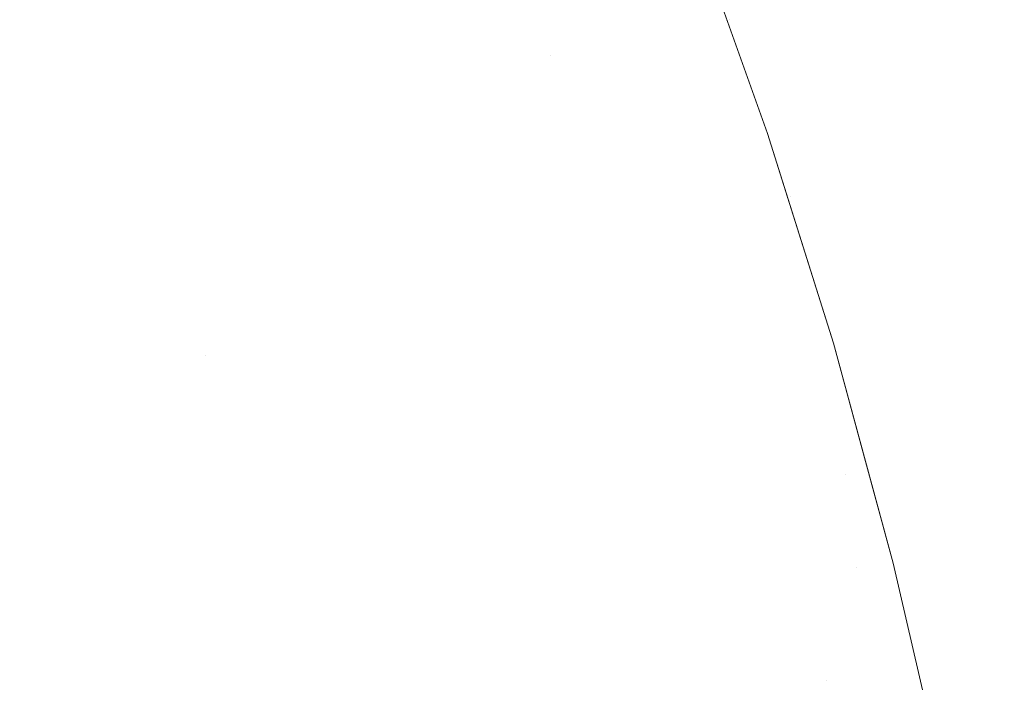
# Model space of a CAD drawing. Header units: centimetres. Extents: x -17.1 to 18.2, y 4.2 to 6.
# Tile 156 of 256: x -5.2558 to -5.2333, y 5.933 to 5.9481. Entities that reach past the tile are written whole.
import ezdxf

# ---------------------------------------------------------------- set-up
doc = ezdxf.new("R2010")
doc.units = ezdxf.units.CM
doc.header["$LTSCALE"] = 2.54
doc.layers.add('Lucido design-1', color=7, linetype='Continuous')

# ---------------------------------------------------------------- blocks, each defined once
blk = doc.blocks.new('Gruppo-3-1')
at = {"color": 7, "linetype": 'Continuous', "lineweight": 9}
for points, invisible_edges in [([(-5.239675, 5.948059, -2276.925294), (-5.23976, 5.947989, -2276.928414), (-5.241306, 5.952039, -2276.928414), (-5.241223, 5.952115, -2276.925294)], 15), ([(-5.240361, 5.950009, -2276.92217), (-5.239675, 5.948059, -2276.925294), (-5.241223, 5.952115, -2276.925294)], 11), ([(-5.239902, 5.947872, -2276.931524), (-5.240099, 5.94771, -2276.934621), (-5.241636, 5.951737, -2276.934621), (-5.241443, 5.951913, -2276.931524)], 15), ([(-5.241443, 5.951913, -2276.931524), (-5.241306, 5.952039, -2276.928414), (-5.23976, 5.947989, -2276.928414), (-5.239902, 5.947872, -2276.931524)], 15), ([(-5.241882, 5.951511, -2276.9377), (-5.241636, 5.951737, -2276.934621), (-5.240099, 5.94771, -2276.934621), (-5.240352, 5.947501, -2276.9377)], 15), ([(-5.240352, 5.947501, -2276.9377), (-5.24066, 5.947248, -2276.940757), (-5.242181, 5.951236, -2276.940757), (-5.241882, 5.951511, -2276.9377)], 15), ([(-5.242533, 5.950913, -2276.943786), (-5.242181, 5.951236, -2276.940757), (-5.24066, 5.947248, -2276.940757), (-5.241022, 5.94695, -2276.943786)], 15), ([(-5.241022, 5.94695, -2276.943786), (-5.241436, 5.946609, -2276.946785), (-5.242937, 5.950543, -2276.946785), (-5.242533, 5.950913, -2276.943786)], 15), ([(-5.250952, 5.950562, -2276.971794), (-5.250149, 5.948812, -2276.971794), (-5.25096, 5.947984, -2276.974297), (-5.251751, 5.949704, -2276.974297)], 15), ([(-5.24339, 5.950127, -2276.94975), (-5.242937, 5.950543, -2276.946785), (-5.241436, 5.946609, -2276.946785), (-5.241902, 5.946225, -2276.94975)], 15), ([(-5.253441, 5.947887, -2276.979109), (-5.254239, 5.949536, -2276.979109), (-5.253394, 5.950492, -2276.976736), (-5.252581, 5.948812, -2276.976736)], 15), ([(-5.248593, 5.94782, -2276.969229), (-5.249371, 5.949605, -2276.969229), (-5.24863, 5.950361, -2276.966604), (-5.24784, 5.948549, -2276.966604)], 15), ([(-5.245821, 5.950503, -2276.958396), (-5.24504, 5.948614, -2276.958396), (-5.245681, 5.948025, -2276.961185), (-5.246452, 5.949892, -2276.961185)], 15), ([(18.147234, 5.950212, -2276.235567), (-17.020308, 5.950212, -2276.235567), (-17.020308, 5.946387, -2276.233469), (18.147234, 5.946387, -2276.233469)], 5), ([(-5.25593, 5.950154, -2276.981416), (-5.255111, 5.948548, -2276.981416), (-5.256009, 5.947531, -2276.983655), (-5.256811, 5.949103, -2276.983655)], 15), ([(-5.241902, 5.946225, -2276.94975), (-5.242418, 5.9458, -2276.952675), (-5.243893, 5.949666, -2276.952675), (-5.24339, 5.950127, -2276.94975)], 15), ([(-5.246452, 5.949892, -2276.961185), (-5.245681, 5.948025, -2276.961185), (-5.246365, 5.947398, -2276.963922), (-5.247126, 5.94924, -2276.963922)], 15), ([(-5.240361, 5.950009, -2276.92217), (-5.240361, 5.950009, -2276.72217), (-5.238738, 5.945474, -2276.72217), (-5.238738, 5.945474, -2276.92217)], 5), ([(-5.238738, 5.945474, -2276.72217), (-5.240361, 5.950009, -2276.72217), (-5.239611, 5.948082, -2276.718665)], 10), ([(-5.239675, 5.948059, -2276.925294), (-5.240361, 5.950009, -2276.92217), (-5.238738, 5.945474, -2276.92217)], 9), ([(-5.251751, 5.949704, -2276.974297), (-5.25096, 5.947984, -2276.974297), (-5.251805, 5.947123, -2276.976736), (-5.252581, 5.948812, -2276.976736)], 15), ([(-5.243694, 5.947248, -2276.955559), (-5.244443, 5.949161, -2276.955559), (-5.243893, 5.949666, -2276.952675)], 11), ([(-5.243893, 5.949666, -2276.952675), (-5.242418, 5.9458, -2276.952675), (-5.243694, 5.947248, -2276.955559)], 11), ([(-5.254329, 5.946932, -2276.981416), (-5.255111, 5.948548, -2276.981416), (-5.254239, 5.949536, -2276.979109), (-5.253441, 5.947887, -2276.979109)], 15), ([(-5.249383, 5.947056, -2276.971794), (-5.250149, 5.948812, -2276.971794), (-5.249371, 5.949605, -2276.969229), (-5.248593, 5.94782, -2276.969229)], 15), ([(-5.247126, 5.94924, -2276.963922), (-5.246365, 5.947398, -2276.963922), (-5.24709, 5.946733, -2276.966604), (-5.24784, 5.948549, -2276.966604)], 15), ([(-5.244299, 5.946722, -2276.958396), (-5.24504, 5.948614, -2276.958396), (-5.244443, 5.949161, -2276.955559), (-5.243694, 5.947248, -2276.955559)], 15), ([(-5.252581, 5.948812, -2276.976736), (-5.251805, 5.947123, -2276.976736), (-5.25268, 5.94623, -2276.979109), (-5.253441, 5.947887, -2276.979109)], 15), ([(-5.250208, 5.946258, -2276.974297), (-5.25096, 5.947984, -2276.974297), (-5.250149, 5.948812, -2276.971794), (-5.249383, 5.947056, -2276.971794)], 15), ([(-5.255244, 5.945949, -2276.983655), (-5.256009, 5.947531, -2276.983655), (-5.255111, 5.948548, -2276.981416), (-5.254329, 5.946932, -2276.981416)], 15), ([(-5.24784, 5.948549, -2276.966604), (-5.24709, 5.946733, -2276.966604), (-5.247854, 5.946032, -2276.969229), (-5.248593, 5.94782, -2276.969229)], 15), ([(-5.244949, 5.946157, -2276.961185), (-5.245681, 5.948025, -2276.961185), (-5.24504, 5.948614, -2276.958396), (-5.244299, 5.946722, -2276.958396)], 15), ([(-5.238292, 5.944011, -2276.925294), (-5.238379, 5.943947, -2276.928414), (-5.23976, 5.947989, -2276.928414), (-5.239675, 5.948059, -2276.925294)], 15), ([(-5.238738, 5.945474, -2276.92217), (-5.238292, 5.944011, -2276.925294), (-5.239675, 5.948059, -2276.925294)], 11), ([(-5.239611, 5.948082, -2276.718665), (-5.239502, 5.948082, -2276.715164), (-5.238121, 5.944032, -2276.715295), (-5.238227, 5.944032, -2276.71873)], 15), ([(-5.239611, 5.948082, -2276.718665), (-5.238227, 5.944032, -2276.71873), (-5.238738, 5.945474, -2276.72217)], 11), ([(-5.237943, 5.944032, -2276.71187), (-5.238121, 5.944032, -2276.715295), (-5.239502, 5.948082, -2276.715164), (-5.239321, 5.948082, -2276.711674)], 15), ([(-5.239321, 5.948082, -2276.711674), (-5.239069, 5.948082, -2276.708199), (-5.237695, 5.944032, -2276.708459), (-5.237943, 5.944032, -2276.71187)], 15), ([(-5.237378, 5.944032, -2276.705069), (-5.237695, 5.944032, -2276.708459), (-5.239069, 5.948082, -2276.708199), (-5.238745, 5.948082, -2276.704745)], 15), ([(-5.238745, 5.948082, -2276.704745), (-5.238352, 5.948082, -2276.701315), (-5.236992, 5.944032, -2276.701704), (-5.237378, 5.944032, -2276.705069)], 15), ([(-5.236539, 5.944032, -2276.698368), (-5.236992, 5.944032, -2276.701704), (-5.238352, 5.948082, -2276.701315), (-5.23789, 5.948082, -2276.697916)], 15), ([(-5.23789, 5.948082, -2276.697916), (-5.23736, 5.948082, -2276.694551), (-5.236019, 5.944032, -2276.695065), (-5.236539, 5.944032, -2276.698368)], 15), ([(-5.235434, 5.944032, -2276.691801), (-5.236019, 5.944032, -2276.695065), (-5.23736, 5.948082, -2276.694551), (-5.236765, 5.948082, -2276.691225)], 15), ([(-5.236765, 5.948082, -2276.691225), (-5.236105, 5.948082, -2276.687942), (-5.234787, 5.944032, -2276.68858), (-5.235434, 5.944032, -2276.691801)], 15), ([(-5.234078, 5.944032, -2276.685405), (-5.234787, 5.944032, -2276.68858), (-5.236105, 5.948082, -2276.687942), (-5.235382, 5.948082, -2276.684707)], 15), ([(-5.235382, 5.948082, -2276.684707), (-5.234599, 5.948082, -2276.681523), (-5.233309, 5.944032, -2276.68228), (-5.234078, 5.944032, -2276.685405)], 15), ([(-5.232483, 5.944032, -2276.679209), (-5.233309, 5.944032, -2276.68228), (-5.234599, 5.948082, -2276.681523), (-5.233758, 5.948082, -2276.678394)], 15), ([(-5.233758, 5.948082, -2276.678394), (-5.23286, 5.948082, -2276.675323), (-5.231602, 5.944032, -2276.676196), (-5.232483, 5.944032, -2276.679209)], 15), ([(-5.253441, 5.947887, -2276.979109), (-5.25268, 5.94623, -2276.979109), (-5.253583, 5.945308, -2276.981416), (-5.254329, 5.946932, -2276.981416)], 15), ([(-5.251066, 5.945428, -2276.976736), (-5.251805, 5.947123, -2276.976736), (-5.25096, 5.947984, -2276.974297), (-5.250208, 5.946258, -2276.974297)], 15), ([(-5.245642, 5.945554, -2276.963922), (-5.246365, 5.947398, -2276.963922), (-5.245681, 5.948025, -2276.961185), (-5.244949, 5.946157, -2276.961185)], 15), ([(-5.238524, 5.94384, -2276.931524), (-5.238726, 5.943691, -2276.934621), (-5.240099, 5.94771, -2276.934621), (-5.239902, 5.947872, -2276.931524)], 15), ([(-5.239902, 5.947872, -2276.931524), (-5.23976, 5.947989, -2276.928414), (-5.238379, 5.943947, -2276.928414), (-5.238524, 5.94384, -2276.931524)], 15), ([(-5.248593, 5.94782, -2276.969229), (-5.247854, 5.946032, -2276.969229), (-5.248656, 5.945296, -2276.971794), (-5.249383, 5.947056, -2276.971794)], 15), ([(-5.240352, 5.947501, -2276.9377), (-5.240099, 5.94771, -2276.934621), (-5.238726, 5.943691, -2276.934621), (-5.238985, 5.943501, -2276.9377)], 15), ([(-5.256183, 5.94494, -2276.985824), (-5.256932, 5.946487, -2276.985824), (-5.256009, 5.947531, -2276.983655), (-5.255244, 5.945949, -2276.983655)], 15), ([(-5.246377, 5.944915, -2276.966604), (-5.24709, 5.946733, -2276.966604), (-5.246365, 5.947398, -2276.963922), (-5.245642, 5.945554, -2276.963922)], 15), ([(-5.238985, 5.943501, -2276.9377), (-5.2393, 5.943269, -2276.940757), (-5.24066, 5.947248, -2276.940757), (-5.240352, 5.947501, -2276.9377)], 15), ([(-5.243694, 5.947248, -2276.955559), (-5.242984, 5.945335, -2276.955559), (-5.243597, 5.94483, -2276.958396), (-5.244299, 5.946722, -2276.958396)], 15), ([(-5.242418, 5.9458, -2276.952675), (-5.242984, 5.945335, -2276.955559), (-5.243694, 5.947248, -2276.955559)], 11), ([(-5.241022, 5.94695, -2276.943786), (-5.24066, 5.947248, -2276.940757), (-5.2393, 5.943269, -2276.940757), (-5.23967, 5.942996, -2276.943786)], 15), ([(-5.254329, 5.946932, -2276.981416), (-5.253583, 5.945308, -2276.981416), (-5.254514, 5.944359, -2276.983655), (-5.255244, 5.945949, -2276.983655)], 15), ([(-5.251955, 5.944567, -2276.979109), (-5.25268, 5.94623, -2276.979109), (-5.251805, 5.947123, -2276.976736), (-5.251066, 5.945428, -2276.976736)], 15), ([(-5.249383, 5.947056, -2276.971794), (-5.248656, 5.945296, -2276.971794), (-5.249493, 5.944528, -2276.974297), (-5.250208, 5.946258, -2276.974297)], 15), ([(-5.23967, 5.942996, -2276.943786), (-5.240095, 5.942684, -2276.946785), (-5.241436, 5.946609, -2276.946785), (-5.241022, 5.94695, -2276.943786)], 15), ([(-5.247152, 5.944241, -2276.969229), (-5.247854, 5.946032, -2276.969229), (-5.24709, 5.946733, -2276.966604), (-5.246377, 5.944915, -2276.966604)], 15), ([(-5.244299, 5.946722, -2276.958396), (-5.243597, 5.94483, -2276.958396), (-5.244255, 5.944288, -2276.961185), (-5.244949, 5.946157, -2276.961185)], 15), ([(-5.241902, 5.946225, -2276.94975), (-5.241436, 5.946609, -2276.946785), (-5.240095, 5.942684, -2276.946785), (-5.240572, 5.942333, -2276.94975)], 15), ([(18.147234, 5.946387, -2276.233469), (-17.020308, 5.946387, -2276.233469), (-17.020308, 5.942474, -2276.231539), (18.147234, 5.942474, -2276.231539)], 5), ([(-5.250208, 5.946258, -2276.974297), (-5.249493, 5.944528, -2276.974297), (-5.250364, 5.943729, -2276.976736), (-5.251066, 5.945428, -2276.976736)], 15), ([(-5.252873, 5.943679, -2276.981416), (-5.253583, 5.945308, -2276.981416), (-5.25268, 5.94623, -2276.979109), (-5.251955, 5.944567, -2276.979109)], 15), ([(-5.244949, 5.946157, -2276.961185), (-5.244255, 5.944288, -2276.961185), (-5.244958, 5.94371, -2276.963922), (-5.245642, 5.945554, -2276.963922)], 15), ([(-5.240572, 5.942333, -2276.94975), (-5.2411, 5.941944, -2276.952675), (-5.242418, 5.9458, -2276.952675), (-5.241902, 5.946225, -2276.94975)], 15), ([(-5.255244, 5.945949, -2276.983655), (-5.254514, 5.944359, -2276.983655), (-5.255469, 5.943385, -2276.985824), (-5.256183, 5.94494, -2276.985824)], 15), ([(-5.247965, 5.943534, -2276.971794), (-5.248656, 5.945296, -2276.971794), (-5.247854, 5.946032, -2276.969229), (-5.247152, 5.944241, -2276.969229)], 15), ([(-5.242984, 5.945335, -2276.955559), (-5.242418, 5.9458, -2276.952675), (-5.2411, 5.941944, -2276.952675), (-5.241679, 5.941518, -2276.955559)], 15), ([(-5.251066, 5.945428, -2276.976736), (-5.250364, 5.943729, -2276.976736), (-5.251266, 5.942901, -2276.979109), (-5.251955, 5.944567, -2276.979109)], 15), ([(-5.245642, 5.945554, -2276.963922), (-5.244958, 5.94371, -2276.963922), (-5.245703, 5.943097, -2276.966604), (-5.246377, 5.944915, -2276.966604)], 15), ([(-5.238738, 5.945474, -2276.72217), (-5.237235, 5.940695, -2276.72217), (-5.237235, 5.940695, -2276.92217), (-5.238283, 5.944026, -2276.92217)], 10), ([(-5.238283, 5.944026, -2276.92217), (-5.238738, 5.945474, -2276.92217), (-5.238738, 5.945474, -2276.72217)], 10), ([(-5.237235, 5.940695, -2276.72217), (-5.238738, 5.945474, -2276.72217), (-5.238227, 5.944032, -2276.71873)], 10), ([(-5.238738, 5.945474, -2276.92217), (-5.238283, 5.944026, -2276.92217), (-5.238292, 5.944011, -2276.925294)], 10), ([(-5.253819, 5.942764, -2276.983655), (-5.254514, 5.944359, -2276.983655), (-5.253583, 5.945308, -2276.981416), (-5.252873, 5.943679, -2276.981416)], 15), ([(-5.248814, 5.942796, -2276.974297), (-5.249493, 5.944528, -2276.974297), (-5.248656, 5.945296, -2276.971794), (-5.247965, 5.943534, -2276.971794)], 15), ([(-5.241679, 5.941518, -2276.955559), (-5.242306, 5.941056, -2276.958396), (-5.243597, 5.94483, -2276.958396), (-5.242984, 5.945335, -2276.955559)], 15), ([(-5.256183, 5.94494, -2276.985824), (-5.255469, 5.943385, -2276.985824), (-5.256447, 5.942388, -2276.987923), (-5.257144, 5.943906, -2276.987923)], 15), ([(-5.246377, 5.944915, -2276.966604), (-5.245703, 5.943097, -2276.966604), (-5.246488, 5.94245, -2276.969229), (-5.247152, 5.944241, -2276.969229)], 15), ([(-5.244255, 5.944288, -2276.961185), (-5.243597, 5.94483, -2276.958396), (-5.242306, 5.941056, -2276.958396), (-5.242981, 5.940559, -2276.961185)], 15), ([(-5.251955, 5.944567, -2276.979109), (-5.251266, 5.942901, -2276.979109), (-5.252198, 5.942046, -2276.981416), (-5.252873, 5.943679, -2276.981416)], 15), ([(-5.249698, 5.942028, -2276.976736), (-5.250364, 5.943729, -2276.976736), (-5.249493, 5.944528, -2276.974297), (-5.248814, 5.942796, -2276.974297)], 15), ([(-5.254789, 5.941825, -2276.985824), (-5.255469, 5.943385, -2276.985824), (-5.254514, 5.944359, -2276.983655), (-5.253819, 5.942764, -2276.983655)], 15), ([(-5.247152, 5.944241, -2276.969229), (-5.246488, 5.94245, -2276.969229), (-5.247311, 5.941772, -2276.971794), (-5.247965, 5.943534, -2276.971794)], 15), ([(-5.242981, 5.940559, -2276.961185), (-5.2437, 5.94003, -2276.963922), (-5.244958, 5.94371, -2276.963922), (-5.244255, 5.944288, -2276.961185)], 15), ([(-5.238292, 5.944011, -2276.925294), (-5.238283, 5.944026, -2276.92217), (-5.237235, 5.940695, -2276.92217)], 9), ([(-5.238227, 5.944032, -2276.71873), (-5.238121, 5.944032, -2276.715295), (-5.236896, 5.940007, -2276.71541), (-5.237001, 5.940007, -2276.718788)], 15), ([(-5.238227, 5.944032, -2276.71873), (-5.237001, 5.940007, -2276.718788), (-5.237235, 5.940695, -2276.72217)], 11), ([(-5.236721, 5.940007, -2276.712043), (-5.236896, 5.940007, -2276.71541), (-5.238121, 5.944032, -2276.715295), (-5.237943, 5.944032, -2276.71187)], 15), ([(-5.237943, 5.944032, -2276.71187), (-5.237695, 5.944032, -2276.708459), (-5.236478, 5.940007, -2276.70869), (-5.236721, 5.940007, -2276.712043)], 15), ([(-5.236166, 5.940007, -2276.705357), (-5.236478, 5.940007, -2276.70869), (-5.237695, 5.944032, -2276.708459), (-5.237378, 5.944032, -2276.705069)], 15), ([(-5.237378, 5.944032, -2276.705069), (-5.236992, 5.944032, -2276.701704), (-5.235786, 5.940007, -2276.702048), (-5.236166, 5.940007, -2276.705357)], 15), ([(-5.23534, 5.940007, -2276.698768), (-5.235786, 5.940007, -2276.702048), (-5.236992, 5.944032, -2276.701704), (-5.236539, 5.944032, -2276.698368)], 15), ([(-5.236539, 5.944032, -2276.698368), (-5.236019, 5.944032, -2276.695065), (-5.23483, 5.940007, -2276.695522), (-5.23534, 5.940007, -2276.698768)], 15), ([(-5.234255, 5.940007, -2276.692312), (-5.23483, 5.940007, -2276.695522), (-5.236019, 5.944032, -2276.695065), (-5.235434, 5.944032, -2276.691801)], 15), ([(-5.235434, 5.944032, -2276.691801), (-5.234787, 5.944032, -2276.68858), (-5.233618, 5.940007, -2276.689145), (-5.234255, 5.940007, -2276.692312)], 15), ([(-5.232921, 5.940007, -2276.686024), (-5.233618, 5.940007, -2276.689145), (-5.234787, 5.944032, -2276.68858), (-5.234078, 5.944032, -2276.685405)], 15), ([(-5.234078, 5.944032, -2276.685405), (-5.233309, 5.944032, -2276.68228), (-5.232166, 5.940007, -2276.682951), (-5.232921, 5.940007, -2276.686024)], 15), ([(-5.237302, 5.939833, -2276.931524), (-5.237508, 5.939698, -2276.934621), (-5.238726, 5.943691, -2276.934621), (-5.238524, 5.94384, -2276.931524)], 15), ([(-5.238524, 5.94384, -2276.931524), (-5.238379, 5.943947, -2276.928414), (-5.237154, 5.93993, -2276.928414), (-5.237302, 5.939833, -2276.931524)], 15), ([(-5.237065, 5.939988, -2276.925294), (-5.237154, 5.93993, -2276.928414), (-5.238379, 5.943947, -2276.928414), (-5.238292, 5.944011, -2276.925294)], 15), ([(-5.237235, 5.940695, -2276.92217), (-5.237065, 5.939988, -2276.925294), (-5.238292, 5.944011, -2276.925294)], 11), ([(-5.252873, 5.943679, -2276.981416), (-5.252198, 5.942046, -2276.981416), (-5.253158, 5.941165, -2276.983655), (-5.253819, 5.942764, -2276.983655)], 15), ([(-5.250613, 5.941232, -2276.979109), (-5.251266, 5.942901, -2276.979109), (-5.250364, 5.943729, -2276.976736), (-5.249698, 5.942028, -2276.976736)], 15), ([(-5.245703, 5.943097, -2276.966604), (-5.244958, 5.94371, -2276.963922), (-5.2437, 5.94003, -2276.963922), (-5.244463, 5.939469, -2276.966604)], 15), ([(-5.238985, 5.943501, -2276.9377), (-5.238726, 5.943691, -2276.934621), (-5.237508, 5.939698, -2276.934621), (-5.237773, 5.939524, -2276.9377)], 15), ([(-5.255783, 5.940864, -2276.987923), (-5.256447, 5.942388, -2276.987923), (-5.255469, 5.943385, -2276.985824), (-5.254789, 5.941825, -2276.985824)], 15), ([(-5.247965, 5.943534, -2276.971794), (-5.247311, 5.941772, -2276.971794), (-5.248172, 5.941064, -2276.974297), (-5.248814, 5.942796, -2276.974297)], 15), ([(-5.237773, 5.939524, -2276.9377), (-5.238094, 5.939314, -2276.940757), (-5.2393, 5.943269, -2276.940757), (-5.238985, 5.943501, -2276.9377)], 15), ([(-5.23967, 5.942996, -2276.943786), (-5.2393, 5.943269, -2276.940757), (-5.238094, 5.939314, -2276.940757), (-5.238472, 5.939066, -2276.943786)], 15), ([(-5.251558, 5.940411, -2276.981416), (-5.252198, 5.942046, -2276.981416), (-5.251266, 5.942901, -2276.979109), (-5.250613, 5.941232, -2276.979109)], 15), ([(-5.244463, 5.939469, -2276.966604), (-5.245267, 5.938877, -2276.969229), (-5.246488, 5.94245, -2276.969229), (-5.245703, 5.943097, -2276.966604)], 15), ([(-5.238472, 5.939066, -2276.943786), (-5.238905, 5.938783, -2276.946785), (-5.240095, 5.942684, -2276.946785), (-5.23967, 5.942996, -2276.943786)], 15), ([(-5.253819, 5.942764, -2276.983655), (-5.253158, 5.941165, -2276.983655), (-5.254143, 5.940262, -2276.985824), (-5.254789, 5.941825, -2276.985824)], 15), ([(-5.248814, 5.942796, -2276.974297), (-5.248172, 5.941064, -2276.974297), (-5.249066, 5.940327, -2276.976736), (-5.249698, 5.942028, -2276.976736)], 15), ([(-5.240572, 5.942333, -2276.94975), (-5.240095, 5.942684, -2276.946785), (-5.238905, 5.938783, -2276.946785), (-5.239392, 5.938464, -2276.94975)], 15), ([(-17.020308, 5.942474, -2276.231539), (-17.020308, 5.93848, -2276.229782), (18.147234, 5.93848, -2276.229782), (18.147234, 5.939998, -2276.23045)], 10), ([(18.147234, 5.939998, -2276.23045), (18.147234, 5.942474, -2276.231539), (-17.020308, 5.942474, -2276.231539)], 10), ([(-5.247311, 5.941772, -2276.971794), (-5.246488, 5.94245, -2276.969229), (-5.245267, 5.938877, -2276.969229), (-5.24611, 5.938256, -2276.971794)], 15), ([(-5.256797, 5.939882, -2276.989952), (-5.257445, 5.941369, -2276.989952), (-5.256447, 5.942388, -2276.987923), (-5.255783, 5.940864, -2276.987923)], 15), ([(-5.239392, 5.938464, -2276.94975), (-5.239932, 5.93811, -2276.952675), (-5.2411, 5.941944, -2276.952675), (-5.240572, 5.942333, -2276.94975)], 15), ([(-5.253158, 5.941165, -2276.983655), (-5.252198, 5.942046, -2276.981416), (-5.251558, 5.940411, -2276.981416)], 11), ([(-5.249698, 5.942028, -2276.976736), (-5.249066, 5.940327, -2276.976736), (-5.249993, 5.939564, -2276.979109), (-5.250613, 5.941232, -2276.979109)], 15), ([(-5.254789, 5.941825, -2276.985824), (-5.254143, 5.940262, -2276.985824), (-5.255151, 5.939336, -2276.987923), (-5.255783, 5.940864, -2276.987923)], 15), ([(-5.24611, 5.938256, -2276.971794), (-5.246991, 5.937608, -2276.974297), (-5.248172, 5.941064, -2276.974297), (-5.247311, 5.941772, -2276.971794)], 15), ([(-5.241679, 5.941518, -2276.955559), (-5.2411, 5.941944, -2276.952675), (-5.239932, 5.93811, -2276.952675), (-5.240522, 5.937724, -2276.955559)], 15), ([(-5.240522, 5.937724, -2276.955559), (-5.241163, 5.937304, -2276.958396), (-5.242306, 5.941056, -2276.958396), (-5.241679, 5.941518, -2276.955559)], 15), ([(-5.254143, 5.940262, -2276.985824), (-5.253158, 5.941165, -2276.983655), (-5.251937, 5.937965, -2276.983655), (-5.252949, 5.937131, -2276.985824)], 15), ([(-5.251558, 5.940411, -2276.981416), (-5.250951, 5.938776, -2276.981416), (-5.251937, 5.937965, -2276.983655), (-5.253158, 5.941165, -2276.983655)], 15), ([(-5.250613, 5.941232, -2276.979109), (-5.249993, 5.939564, -2276.979109), (-5.250951, 5.938776, -2276.981416), (-5.251558, 5.940411, -2276.981416)], 15), ([(-5.249066, 5.940327, -2276.976736), (-5.248172, 5.941064, -2276.974297), (-5.246991, 5.937608, -2276.974297), (-5.247906, 5.936934, -2276.976736)], 15), ([(-5.242981, 5.940559, -2276.961185), (-5.242306, 5.941056, -2276.958396), (-5.241163, 5.937304, -2276.958396), (-5.241851, 5.936853, -2276.961185)], 15), ([(-5.255783, 5.940864, -2276.987923), (-5.255151, 5.939336, -2276.987923), (-5.256181, 5.938391, -2276.989952), (-5.256797, 5.939882, -2276.989952)], 15), ([(-5.237235, 5.940695, -2276.72217), (-5.235872, 5.935683, -2276.72217), (-5.235872, 5.935683, -2276.92217), (-5.235963, 5.936019, -2276.92217)], 10), ([(-5.235963, 5.936019, -2276.92217), (-5.236503, 5.938002, -2276.92217), (-5.237235, 5.940695, -2276.92217), (-5.237235, 5.940695, -2276.72217)], 12), ([(-5.235923, 5.936021, -2276.718839), (-5.235872, 5.935683, -2276.72217), (-5.237235, 5.940695, -2276.72217), (-5.237001, 5.940007, -2276.718788)], 13), ([(-5.237065, 5.939988, -2276.925294), (-5.237235, 5.940695, -2276.92217), (-5.236503, 5.938002, -2276.92217), (-5.236508, 5.93799, -2276.925294)], 13), ([(-5.241851, 5.936853, -2276.961185), (-5.242585, 5.936373, -2276.963922), (-5.2437, 5.94003, -2276.963922), (-5.242981, 5.940559, -2276.961185)], 15), ([(-5.252949, 5.937131, -2276.985824), (-5.253985, 5.936278, -2276.987923), (-5.255151, 5.939336, -2276.987923), (-5.254143, 5.940262, -2276.985824)], 15), ([(-5.247906, 5.936934, -2276.976736), (-5.248856, 5.936235, -2276.979109), (-5.249993, 5.939564, -2276.979109), (-5.249066, 5.940327, -2276.976736)], 15), ([(-5.244463, 5.939469, -2276.966604), (-5.2437, 5.94003, -2276.963922), (-5.242585, 5.936373, -2276.963922), (-5.243363, 5.935863, -2276.966604)], 15), ([(-5.236508, 5.93799, -2276.925294), (-5.236598, 5.937935, -2276.928414), (-5.237154, 5.93993, -2276.928414), (-5.237065, 5.939988, -2276.925294)], 15), ([(-5.237001, 5.940007, -2276.718788), (-5.236896, 5.940007, -2276.71541), (-5.23582, 5.936021, -2276.715512), (-5.235923, 5.936021, -2276.718839)], 15), ([(-5.235648, 5.936021, -2276.712195), (-5.23582, 5.936021, -2276.715512), (-5.236896, 5.940007, -2276.71541), (-5.236721, 5.940007, -2276.712043)], 15), ([(-5.236721, 5.940007, -2276.712043), (-5.236478, 5.940007, -2276.70869), (-5.235408, 5.936021, -2276.708893), (-5.235648, 5.936021, -2276.712195)], 15), ([(-5.235101, 5.936021, -2276.70561), (-5.235408, 5.936021, -2276.708893), (-5.236478, 5.940007, -2276.70869), (-5.236166, 5.940007, -2276.705357)], 15), ([(-5.236166, 5.940007, -2276.705357), (-5.235786, 5.940007, -2276.702048), (-5.234727, 5.936021, -2276.702351), (-5.235101, 5.936021, -2276.70561)], 15), ([(-5.234288, 5.936021, -2276.69912), (-5.234727, 5.936021, -2276.702351), (-5.235786, 5.940007, -2276.702048), (-5.23534, 5.940007, -2276.698768)], 15), ([(-5.23534, 5.940007, -2276.698768), (-5.23483, 5.940007, -2276.695522), (-5.233784, 5.936021, -2276.695922), (-5.234288, 5.936021, -2276.69912)], 15), ([(-5.233218, 5.936021, -2276.692761), (-5.233784, 5.936021, -2276.695922), (-5.23483, 5.940007, -2276.695522), (-5.234255, 5.940007, -2276.692312)], 15), ([(-5.234255, 5.940007, -2276.692312), (-5.233618, 5.940007, -2276.689145), (-5.232591, 5.936021, -2276.689642), (-5.233218, 5.936021, -2276.692761)], 15), ([(-5.231905, 5.936021, -2276.686567), (-5.232591, 5.936021, -2276.689642), (-5.233618, 5.940007, -2276.689145), (-5.232921, 5.940007, -2276.686024)], 15), ([(-5.236747, 5.937843, -2276.931524), (-5.236956, 5.937714, -2276.934621), (-5.237508, 5.939698, -2276.934621), (-5.237302, 5.939833, -2276.931524)], 15), ([(-5.237302, 5.939833, -2276.931524), (-5.237154, 5.93993, -2276.928414), (-5.236598, 5.937935, -2276.928414), (-5.236747, 5.937843, -2276.931524)], 15), ([(-5.250951, 5.938776, -2276.981416), (-5.249993, 5.939564, -2276.979109), (-5.248856, 5.936235, -2276.979109), (-5.249836, 5.935514, -2276.981416)], 15), ([(-5.236708, 5.935587, -2276.9377), (-5.237035, 5.935397, -2276.940757), (-5.238094, 5.939314, -2276.940757), (-5.237773, 5.939524, -2276.9377)], 15), ([(-5.237773, 5.939524, -2276.9377), (-5.237508, 5.939698, -2276.934621), (-5.236956, 5.937714, -2276.934621)], 11), ([(-5.236708, 5.935587, -2276.9377), (-5.237773, 5.939524, -2276.9377), (-5.236956, 5.937714, -2276.934621)], 11), ([(-5.256181, 5.938391, -2276.989952), (-5.255151, 5.939336, -2276.987923), (-5.253985, 5.936278, -2276.987923), (-5.255043, 5.935407, -2276.989952)], 15), ([(-5.243363, 5.935863, -2276.966604), (-5.244184, 5.935325, -2276.969229), (-5.245267, 5.938877, -2276.969229), (-5.244463, 5.939469, -2276.966604)], 15), ([(-5.238472, 5.939066, -2276.943786), (-5.238094, 5.939314, -2276.940757), (-5.237035, 5.935397, -2276.940757), (-5.237419, 5.935174, -2276.943786)], 15), ([(-5.24611, 5.938256, -2276.971794), (-5.245267, 5.938877, -2276.969229), (-5.244184, 5.935325, -2276.969229), (-5.245044, 5.934762, -2276.971794)], 15), ([(-5.237419, 5.935174, -2276.943786), (-5.23786, 5.934919, -2276.946785), (-5.238905, 5.938783, -2276.946785), (-5.238472, 5.939066, -2276.943786)], 15), ([(-5.249836, 5.935514, -2276.981416), (-5.250845, 5.934771, -2276.983655), (-5.251937, 5.937965, -2276.983655), (-5.250951, 5.938776, -2276.981416)], 15), ([(-5.239392, 5.938464, -2276.94975), (-5.238905, 5.938783, -2276.946785), (-5.23786, 5.934919, -2276.946785), (-5.238356, 5.934632, -2276.94975)], 15), ([(-17.020308, 5.93848, -2276.229782), (-17.020308, 5.934414, -2276.228201), (18.147234, 5.934414, -2276.228201), (18.147234, 5.938005, -2276.229597)], 10), ([(18.147234, 5.938005, -2276.229597), (18.147234, 5.93848, -2276.229782), (-17.020308, 5.93848, -2276.229782)], 10), ([(-5.238356, 5.934632, -2276.94975), (-5.238905, 5.934314, -2276.952675), (-5.239932, 5.93811, -2276.952675), (-5.239392, 5.938464, -2276.94975)], 15), ([(-5.255043, 5.935407, -2276.989952), (-5.256121, 5.93452, -2276.99191), (-5.257231, 5.937428, -2276.99191), (-5.256181, 5.938391, -2276.989952)], 15), ([(-5.245044, 5.934762, -2276.971794), (-5.245943, 5.934173, -2276.974297), (-5.246991, 5.937608, -2276.974297), (-5.24611, 5.938256, -2276.971794)], 15), ([(-5.252949, 5.937131, -2276.985824), (-5.251937, 5.937965, -2276.983655), (-5.250845, 5.934771, -2276.983655), (-5.251881, 5.934008, -2276.985824)], 15), ([(-5.240522, 5.937724, -2276.955559), (-5.239932, 5.93811, -2276.952675), (-5.238905, 5.934314, -2276.952675), (-5.239506, 5.933966, -2276.955559)], 15), ([(-5.235988, 5.936004, -2276.925294), (-5.236078, 5.935951, -2276.928414), (-5.236598, 5.937935, -2276.928414), (-5.236508, 5.93799, -2276.925294)], 15), ([(-5.236508, 5.93799, -2276.925294), (-5.236503, 5.938002, -2276.92217), (-5.235963, 5.936019, -2276.92217), (-5.235988, 5.936004, -2276.925294)], 13), ([(-5.236229, 5.935864, -2276.931524), (-5.236439, 5.935742, -2276.934621), (-5.236956, 5.937714, -2276.934621), (-5.236747, 5.937843, -2276.931524)], 15), ([(-5.236747, 5.937843, -2276.931524), (-5.236598, 5.937935, -2276.928414), (-5.236078, 5.935951, -2276.928414), (-5.236229, 5.935864, -2276.931524)], 15), ([(-5.247906, 5.936934, -2276.976736), (-5.246991, 5.937608, -2276.974297), (-5.245943, 5.934173, -2276.974297), (-5.246878, 5.933561, -2276.976736)], 15), ([(-5.239506, 5.933966, -2276.955559), (-5.240158, 5.933589, -2276.958396), (-5.241163, 5.937304, -2276.958396), (-5.240522, 5.937724, -2276.955559)], 15), ([(-5.236956, 5.937714, -2276.934621), (-5.236439, 5.935742, -2276.934621), (-5.236708, 5.935587, -2276.9377)], 11), ([(-5.241851, 5.936853, -2276.961185), (-5.241163, 5.937304, -2276.958396), (-5.240158, 5.933589, -2276.958396), (-5.240858, 5.933183, -2276.961185)], 15), ([(-5.251881, 5.934008, -2276.985824), (-5.252942, 5.933227, -2276.987923), (-5.253985, 5.936278, -2276.987923), (-5.252949, 5.937131, -2276.985824)], 15), ([(-5.246878, 5.933561, -2276.976736), (-5.247847, 5.932926, -2276.979109), (-5.248856, 5.936235, -2276.979109), (-5.247906, 5.936934, -2276.976736)], 15), ([(-5.240858, 5.933183, -2276.961185), (-5.241605, 5.93275, -2276.963922), (-5.242585, 5.936373, -2276.963922), (-5.241851, 5.936853, -2276.961185)], 15), ([(-5.255043, 5.935407, -2276.989952), (-5.253985, 5.936278, -2276.987923), (-5.252942, 5.933227, -2276.987923), (-5.254025, 5.93243, -2276.989952)], 15), ([(-5.249836, 5.935514, -2276.981416), (-5.248856, 5.936235, -2276.979109), (-5.247847, 5.932926, -2276.979109), (-5.248847, 5.932271, -2276.981416)], 15), ([(-5.243363, 5.935863, -2276.966604), (-5.242585, 5.936373, -2276.963922), (-5.241605, 5.93275, -2276.963922), (-5.242397, 5.932292, -2276.966604)], 15), ([(-5.236229, 5.935864, -2276.931524), (-5.236078, 5.935951, -2276.928414), (-5.235593, 5.93398, -2276.928414), (-5.235745, 5.933898, -2276.931524)], 15), ([(-5.235502, 5.93403, -2276.925294), (-5.235593, 5.93398, -2276.928414), (-5.236078, 5.935951, -2276.928414), (-5.235988, 5.936004, -2276.925294)], 15), ([(-5.235988, 5.936004, -2276.925294), (-5.235963, 5.936019, -2276.92217), (-5.235872, 5.935683, -2276.92217), (-5.235502, 5.93403, -2276.925294)], 13), ([(-5.235872, 5.935683, -2276.72217), (-5.235923, 5.936021, -2276.718839), (-5.234986, 5.932086, -2276.718883)], 11), ([(-5.235923, 5.936021, -2276.718839), (-5.23582, 5.936021, -2276.715512), (-5.234884, 5.932086, -2276.7156), (-5.234986, 5.932086, -2276.718883)], 15), ([(-5.234714, 5.932086, -2276.712328), (-5.234884, 5.932086, -2276.7156), (-5.23582, 5.936021, -2276.715512), (-5.235648, 5.936021, -2276.712195)], 15), ([(-5.235648, 5.936021, -2276.712195), (-5.235408, 5.936021, -2276.708893), (-5.234478, 5.932086, -2276.709069), (-5.234714, 5.932086, -2276.712328)], 15), ([(-5.234174, 5.932086, -2276.70583), (-5.234478, 5.932086, -2276.709069), (-5.235408, 5.936021, -2276.708893), (-5.235101, 5.936021, -2276.70561)], 15), ([(-5.235101, 5.936021, -2276.70561), (-5.234727, 5.936021, -2276.702351), (-5.233806, 5.932086, -2276.702614), (-5.234174, 5.932086, -2276.70583)], 15), ([(-5.233372, 5.932086, -2276.699426), (-5.233806, 5.932086, -2276.702614), (-5.234727, 5.936021, -2276.702351), (-5.234288, 5.936021, -2276.69912)], 15), ([(-5.234288, 5.936021, -2276.69912), (-5.233784, 5.936021, -2276.695922), (-5.232876, 5.932086, -2276.696271), (-5.233372, 5.932086, -2276.699426)], 15), ([(-5.232317, 5.932086, -2276.693152), (-5.232876, 5.932086, -2276.696271), (-5.233784, 5.936021, -2276.695922), (-5.233218, 5.936021, -2276.692761)], 15), ([(-5.242397, 5.932292, -2276.966604), (-5.243232, 5.931808, -2276.969229), (-5.244184, 5.935325, -2276.969229), (-5.243363, 5.935863, -2276.966604)], 15), ([(-5.236708, 5.935587, -2276.9377), (-5.236439, 5.935742, -2276.934621), (-5.235957, 5.933783, -2276.934621), (-5.236228, 5.933636, -2276.9377)], 15), ([(-5.235745, 5.933898, -2276.931524), (-5.235957, 5.933783, -2276.934621), (-5.236439, 5.935742, -2276.934621), (-5.236229, 5.935864, -2276.931524)], 15), ([(-5.248847, 5.932271, -2276.981416), (-5.249877, 5.931596, -2276.983655), (-5.250845, 5.934771, -2276.983655), (-5.249836, 5.935514, -2276.981416)], 15), ([(-5.236228, 5.933636, -2276.9377), (-5.236558, 5.933457, -2276.940757), (-5.237035, 5.935397, -2276.940757), (-5.236708, 5.935587, -2276.9377)], 15), ([(-5.235042, 5.932081, -2276.92217), (-5.235872, 5.935683, -2276.92217), (-5.235872, 5.935683, -2276.72217), (-5.234667, 5.930454, -2276.72217)], 10), ([(-5.234986, 5.932086, -2276.718883), (-5.234667, 5.930454, -2276.72217), (-5.235872, 5.935683, -2276.72217)], 9), ([(-5.235502, 5.93403, -2276.925294), (-5.235872, 5.935683, -2276.92217), (-5.235042, 5.932081, -2276.92217), (-5.23505, 5.93207, -2276.925294)], 13), ([(-5.254025, 5.93243, -2276.989952), (-5.255129, 5.931617, -2276.99191), (-5.256121, 5.93452, -2276.99191), (-5.255043, 5.935407, -2276.989952)], 15), ([(-5.245044, 5.934762, -2276.971794), (-5.244184, 5.935325, -2276.969229), (-5.243232, 5.931808, -2276.969229), (-5.244108, 5.931301, -2276.971794)], 15), ([(-5.237419, 5.935174, -2276.943786), (-5.237035, 5.935397, -2276.940757), (-5.236558, 5.933457, -2276.940757), (-5.236945, 5.933246, -2276.943786)], 15), ([(-5.236945, 5.933246, -2276.943786), (-5.237389, 5.933005, -2276.946785), (-5.23786, 5.934919, -2276.946785), (-5.237419, 5.935174, -2276.943786)], 15), ([(-5.238356, 5.934632, -2276.94975), (-5.23786, 5.934919, -2276.946785), (-5.237389, 5.933005, -2276.946785)], 11), ([(-5.251881, 5.934008, -2276.985824), (-5.250845, 5.934771, -2276.983655), (-5.249877, 5.931596, -2276.983655), (-5.250935, 5.930904, -2276.985824)], 15), ([(-5.244108, 5.931301, -2276.971794), (-5.245023, 5.930771, -2276.974297), (-5.245943, 5.934173, -2276.974297), (-5.245044, 5.934762, -2276.971794)], 15), ([(-5.237454, 5.93085, -2276.94975), (-5.238012, 5.930567, -2276.952675), (-5.238905, 5.934314, -2276.952675), (-5.238356, 5.934632, -2276.94975)], 15), ([(-5.237389, 5.933005, -2276.946785), (-5.236951, 5.931105, -2276.946785), (-5.237454, 5.93085, -2276.94975), (-5.238356, 5.934632, -2276.94975)], 15), ([(18.147234, 5.934414, -2276.228201), (-17.020308, 5.934414, -2276.228201), (-17.020308, 5.930283, -2276.226798), (18.147234, 5.930283, -2276.226798)], 5), ([(-5.257218, 5.933617, -2276.993797), (-5.256121, 5.93452, -2276.99191), (-5.255129, 5.931617, -2276.99191), (-5.256252, 5.930791, -2276.993797)], 15), ([(-5.246878, 5.933561, -2276.976736), (-5.245943, 5.934173, -2276.974297), (-5.245023, 5.930771, -2276.974297), (-5.245975, 5.93022, -2276.976736)], 15), ([(-5.239506, 5.933966, -2276.955559), (-5.238905, 5.934314, -2276.952675), (-5.238012, 5.930567, -2276.952675), (-5.238622, 5.930257, -2276.955559)], 15), ([(-5.250935, 5.930904, -2276.985824), (-5.252017, 5.930195, -2276.987923), (-5.252942, 5.933227, -2276.987923), (-5.251881, 5.934008, -2276.985824)], 15), ([(-5.238622, 5.930257, -2276.955559), (-5.239284, 5.929921, -2276.958396), (-5.240158, 5.933589, -2276.958396), (-5.239506, 5.933966, -2276.955559)], 15), ([(-5.235745, 5.933898, -2276.931524), (-5.235593, 5.93398, -2276.928414), (-5.235142, 5.932024, -2276.928414), (-5.235295, 5.931946, -2276.931524)], 15), ([(-5.23505, 5.93207, -2276.925294), (-5.235142, 5.932024, -2276.928414), (-5.235593, 5.93398, -2276.928414), (-5.235502, 5.93403, -2276.925294)], 15), ([(-5.236228, 5.933636, -2276.9377), (-5.235957, 5.933783, -2276.934621), (-5.235508, 5.931838, -2276.934621), (-5.235781, 5.931699, -2276.9377)], 15), ([(-5.235295, 5.931946, -2276.931524), (-5.235508, 5.931838, -2276.934621), (-5.235957, 5.933783, -2276.934621), (-5.235745, 5.933898, -2276.931524)], 15), ([(-5.245975, 5.93022, -2276.976736), (-5.24696, 5.929649, -2276.979109), (-5.247847, 5.932926, -2276.979109), (-5.246878, 5.933561, -2276.976736)], 15), ([(-5.240858, 5.933183, -2276.961185), (-5.240158, 5.933589, -2276.958396), (-5.239284, 5.929921, -2276.958396), (-5.239995, 5.92956, -2276.961185)], 15), ([(-5.235781, 5.931699, -2276.9377), (-5.236114, 5.93153, -2276.940757), (-5.236558, 5.933457, -2276.940757), (-5.236228, 5.933636, -2276.9377)], 15), ([(-5.236504, 5.931332, -2276.943786), (-5.236951, 5.931105, -2276.946785), (-5.237389, 5.933005, -2276.946785), (-5.236945, 5.933246, -2276.943786)], 15), ([(-5.236945, 5.933246, -2276.943786), (-5.236558, 5.933457, -2276.940757), (-5.236114, 5.93153, -2276.940757), (-5.236504, 5.931332, -2276.943786)], 15), ([(-5.254025, 5.93243, -2276.989952), (-5.252942, 5.933227, -2276.987923), (-5.252017, 5.930195, -2276.987923), (-5.253123, 5.92947, -2276.989952)], 15), ([(-5.239995, 5.92956, -2276.961185), (-5.240753, 5.929175, -2276.963922), (-5.241605, 5.93275, -2276.963922), (-5.240858, 5.933183, -2276.961185)], 15)]:
    blk.add_3dface(points, dxfattribs=dict(at, invisible_edges=invisible_edges))
blk = doc.blocks.new('Gruppo-4-1')
at = {"color": 7}
blk.add_blockref('Gruppo-3-1', (0, 0), dxfattribs=at)

msp = doc.modelspace()

# ---------------------------------------------------------------- block references
at = {"layer": 'Lucido design-1', "color": 7}
msp.add_blockref('Gruppo-4-1', (0, 0), dxfattribs=at)

doc.saveas('drawing.dxf')
